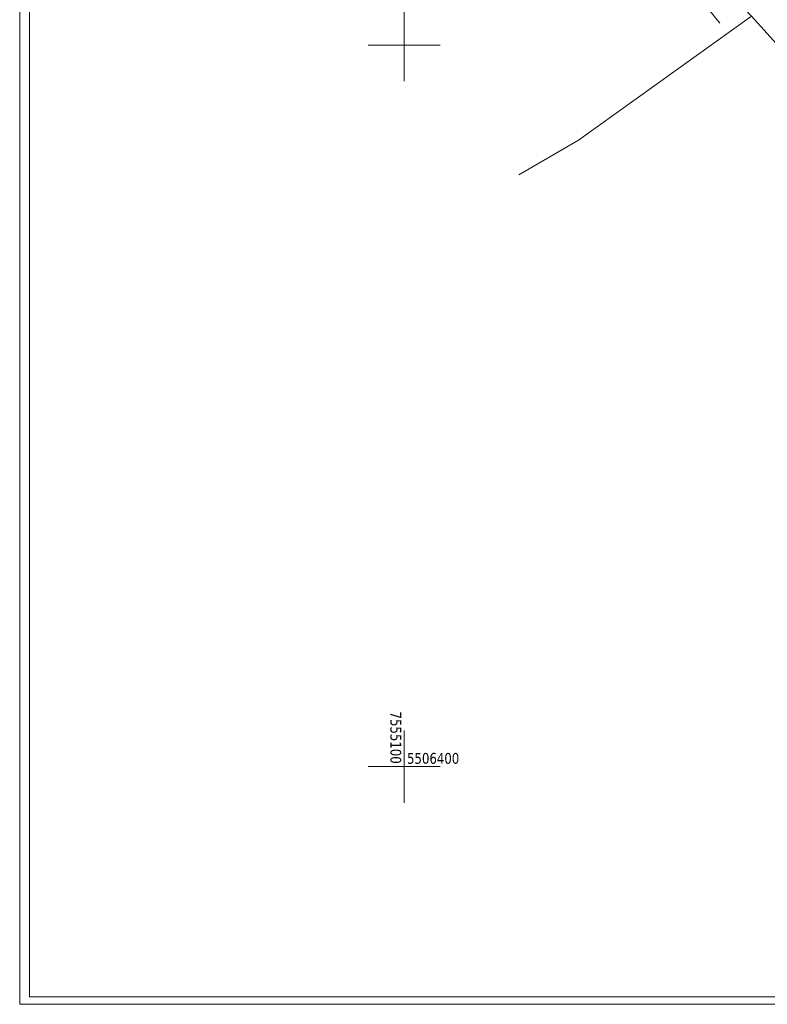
# Model space of a CAD drawing. Header units: metres. Extents: x 7555073 to 7555217, y 5506384 to 5506588.
# Tile 1 of 32: x 7555073 to 7555125, y 5506384 to 5506452. Entities that reach past the tile are written whole.
import ezdxf
from ezdxf.enums import TextEntityAlignment as Align

# ---------------------------------------------------------------- set-up
doc = ezdxf.new("R2010")
doc.units = ezdxf.units.M
doc.header["$LTSCALE"] = 2
doc.header["$MEASUREMENT"] = 0
doc.linetypes.add('219-500', pattern=[0])
for name, color, linetype in [('219-działka ewidencyjna', 7, 'CONTINUOUS'), ('ogrodzenie trwałe', 7, 'CONTINUOUS'), ('Prezentacja użytków', 7, 'CONTINUOUS'), ('przewód wodociągowy', 7, 'CONTINUOUS'), ('Ramki i opis wydruku', 7, 'CONTINUOUS'), ('Wstawianie ramki sekcyjnej z opisem', 7, 'CONTINUOUS')]:
    doc.layers.add(name, color=color, linetype=linetype)
doc.styles.get("Standard").update_dxf_attribs({"font": 'verdana.ttf', "width": 0.75})
doc.linetypes.add('902-500', pattern='A,3.75,0,[1,ksztalty.shx,S=0.5,R=0,X=0,Y=0],3.75', length=7.5)

msp = doc.modelspace()

# ---------------------------------------------------------------- linework, layer by layer
at = {"layer": '219-działka ewidencyjna', "color": 7, "linetype": '219-500', "lineweight": 18, "flags": 128}
for points in [[(7555124.06, 5506452), (7555112.09, 5506443.42)], [(7555124.06, 5506452), (7555130.31, 5506445.11)], [(7555112.09, 5506443.42), (7555107.957, 5506441.006)]]:
    msp.add_lwpolyline(points, dxfattribs=at)
at = {"layer": 'ogrodzenie trwałe', "color": 7, "linetype": '902-500', "lineweight": 35, "flags": 128}
msp.add_lwpolyline([(7555108.89, 5506466.34), (7555110.14, 5506467.33), (7555121.19, 5506455.06), (7555124.06, 5506452), (7555130.31, 5506445.11), (7555132.52, 5506442.13), (7555136.5, 5506437.09), (7555133.34, 5506435.01)], dxfattribs=at)
at = {"layer": 'Prezentacja użytków', "color": 7, "linetype": 'Continuous', "lineweight": 18, "flags": 128}
msp.add_lwpolyline([(7555074.05, 5506384.04), (7555074.05, 5506587.51), (7555216.16, 5506587.51)], dxfattribs=at)
at = {"layer": 'przewód wodociągowy', "color": 7, "linetype": 'Continuous', "lineweight": 18, "flags": 128}
msp.add_lwpolyline([(7555108.12, 5506468.2), (7555120.3, 5506453.48), (7555121.88, 5506451.52)], dxfattribs=at)
at = {"layer": 'Ramki i opis wydruku', "color": 7, "linetype": 'Continuous', "lineweight": 13, "flags": 128}
for points in [[(7555073.36, 5506383.53), (7555216.86, 5506383.53), (7555216.86, 5506588.03), (7555073.36, 5506588.03)], [(7555216.16, 5506429.04), (7555131.16, 5506429.04), (7555131.16, 5506384.04), (7555074.05, 5506384.04), (7555074.05, 5506587.51), (7555216.16, 5506587.51)]]:
    msp.add_lwpolyline(points, close=True, dxfattribs=at)
at = {"layer": 'Wstawianie ramki sekcyjnej z opisem', "color": 7, "linetype": 'Continuous', "lineweight": 13, "flags": 128}
for points in [[(7555100, 5506447.5), (7555100, 5506452.5)], [(7555097.5, 5506450), (7555102.5, 5506450)], [(7555100, 5506397.5), (7555100, 5506402.5)], [(7555097.5, 5506400), (7555102.5, 5506400)]]:
    msp.add_lwpolyline(points, dxfattribs=at)

# ---------------------------------------------------------------- texts
at = {"layer": 'Wstawianie ramki sekcyjnej z opisem', "color": 7, "linetype": 'Continuous', "lineweight": 13, "width": 0.79}
msp.add_text('7555100', height=0.75, rotation=270, dxfattribs=at).set_placement((7555099.05, 5506400.2), align=Align.RIGHT)
msp.add_text('5506400', height=0.75, rotation=0.001, dxfattribs=at).set_placement((7555100.2, 5506400.2))

doc.saveas('drawing.dxf')
